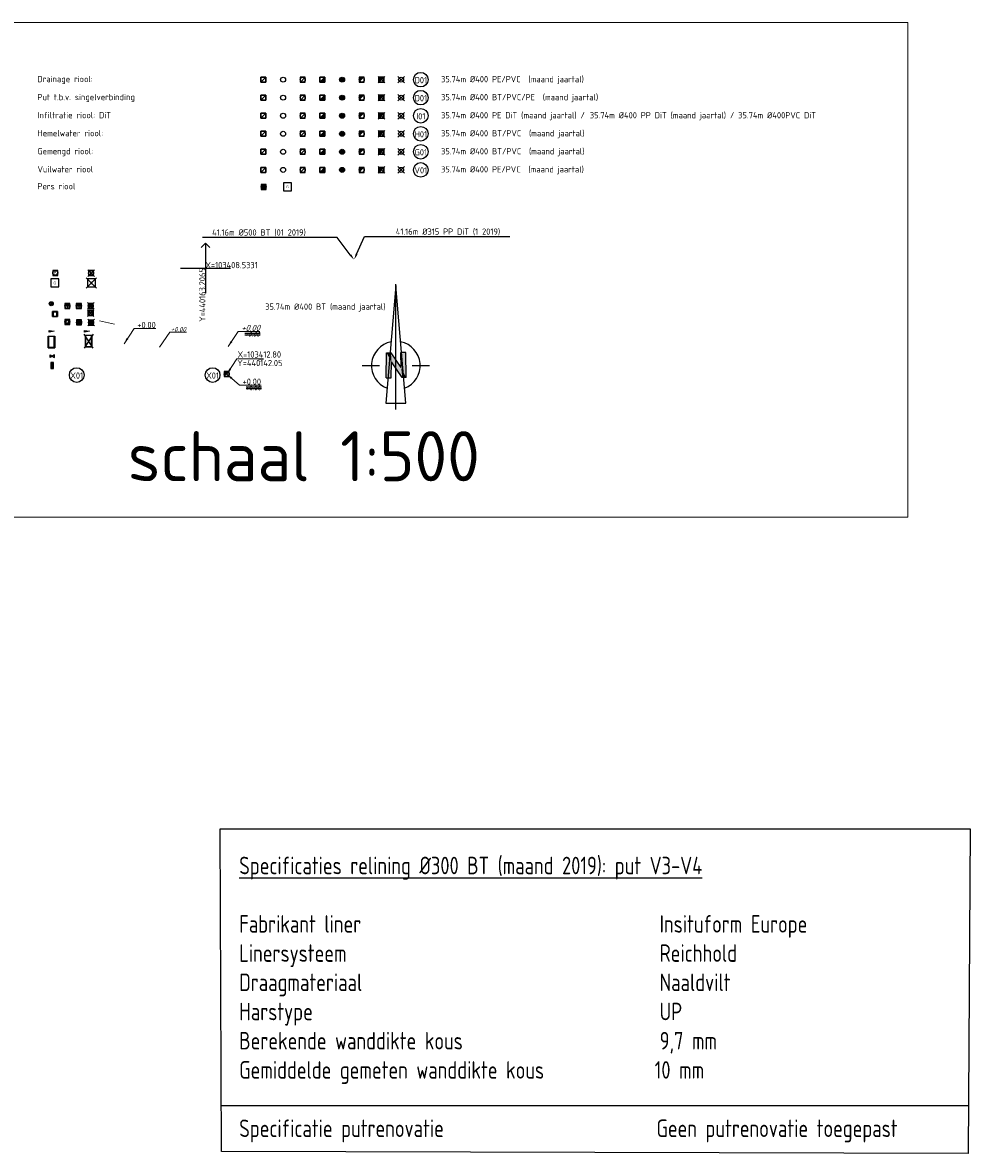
# Model space of a CAD drawing. Header units: metres. Extents: x 101873 to 106291, y 438349 to 441550.
# Tile 2 of 4: x 103372 to 103563, y 439986 to 440212. Entities that reach past the tile are written whole.
import ezdxf
from ezdxf import colors
from ezdxf.entities.mleader import LeaderData, LeaderLine
from ezdxf.enums import TextEntityAlignment as Align
from ezdxf.math import Vec2, Vec3

# ---------------------------------------------------------------- set-up
doc = ezdxf.new("R2010")
doc.units = ezdxf.units.M
for name, color, linetype, lineweight in [('N-RI-DETAILS', 7, 'Continuous', 25), ('R-OI-GEMAAL', 7, 'Continuous', 25), ('R-OI-RI-AFSLUITER-S', 7, 'Continuous', 25), ('R-OI-RI-AFSTOPPING-S', 7, 'Continuous', 25), ('R-OI-RI-BOB-S', 7, 'Continuous', 25), ('R-OI-RI-DRAINAGE _RIOOLPUT-S', 90, 'Continuous', 25), ('R-OI-RI-GEMAAL_RIOOLPUT-S', 30, 'Continuous', 25), ('R-OI-RI-GWA_RIOOLPUT-S', 30, 'Continuous', 25), ('R-OI-RI-HWA_RIOOLPUT-S', 150, 'Continuous', 25), ('R-OI-RI-ITR_RIOOLPUT-S', 50, 'Continuous', 25), ('R-OI-RI-POMPPUT', 7, 'Continuous', 25), ('R-OI-RI-PUTCOORDINAAT-S', 7, 'Continuous', 25), ('R-OI-RI-PUTNUMMER-S', 7, 'Continuous', 25), ('R-OI-RI-STROOMRICHTING-S', 7, 'Continuous', 25), ('R-OI-RI-SWA_RIOOLPUT-S', 130, 'Continuous', 25), ('R-OI-RI-T25', 7, 'Continuous', 25), ('R-OI-RI-UITSTROOMBAK-S', 130, 'Continuous', 25), ('R-OI-RI-VWA_RIOOLPUT-S', 20, 'Continuous', 25), ('V-OI-RI-GEMAAL_RIOOLPUT-S', 30, 'Continuous', 25), ('V-OI-RI-GWA_RIOOLPUT-S', 30, 'Continuous', 25), ('V-OI-RI-HWA_RIOOLPUT-S', 150, 'Continuous', 25), ('V-OI-RI-UITSTROOMBAK-S', 130, 'Continuous', 25), ('V-OI-RI-VWA_RIOOLPUT-S', 20, 'Continuous', 25), ('X-XX-AL-DETAIL1-G', 7, 'Continuous', 18), ('X-XX-AL-NOORDPIJL-S', 7, 'Continuous', 25), ('X-XX-AL-ORIENTATIE-S', 7, 'Continuous', 25), ('X-XX-AL-TEKENBLAD_VIEWPORT-G', 7, 'Continuous', 18)]:
    doc.layers.add(name, color=color, linetype=linetype, lineweight=lineweight)
doc.styles.add('arial', font='arial.ttf', dxfattribs={"width": 0.8})
doc.styles.add('NLCS-ISO', font='NLCS-ISO.ttf')
doc.dimstyles.new('GW_NLCS', dxfattribs={"dimscale": 0.5, "dimtxt": 2.5, "dimasz": 2.83, "dimexe": 2, "dimexo": 0.2, "dimgap": 1, "dimtad": 1, "dimzin": 0, "dimtxsty": 'NLCS-ISO', "dimblk": 'OBLIQUE', "dimcen": 0, "dimdle": 2, "dimclrt": 7, "dimadec": 0, "dimazin": 0, "dimtfac": 1, "dimtofl": 0, "dimtmove": 0, "dimatfit": 3, "dimfxl": 1, "dimfxlon": 1, "dimtfill": 1, "dimtfillclr": 253, "dimtzin": 0, "dimlwd": 18, "dimarcsym": 0})

# ---------------------------------------------------------------- blocks, each defined once
blk = doc.blocks.new('SRI-STROOMRICHTING-SO')
at = {"ltscale": 0.1}
blk.add_hatch(color=256, dxfattribs=at).paths.add_polyline_path([(0.5, 0), (-0.5, -0.17), (-0.5, 0.17)])
blk.add_lwpolyline([(0.5, 0), (-0.5, -0.17), (-0.5, 0.17)], close=True, dxfattribs=at)
blk = doc.blocks.new('SRI-UITSTROOMBAK-SO')
for p, q in [((-0.65, 2.31), (0.65, 2.31)), ((-0.65, 0), (-0.65, 2.31)), ((-0.55, 0.1), (-0.55, 2.31)), ((0.55, 0.1), (0.55, 2.31)), ((0.65, 0), (0.65, 2.31)), ((-0.65, 0), (0.65, 0)), ((-0.55, 0.1), (0.55, 0.1))]:
    blk.add_line(p, q)
blk.add_lwpolyline([(-0.65, 2.31), (0.65, 2.31), (0.65, 0), (-0.65, 0)], close=True)
blk = doc.blocks.new('V-SRI-STROOMRICHTING-SO')
at = {"ltscale": 0.1}
blk.add_hatch(color=256, dxfattribs=at).paths.add_polyline_path([(0.5, 0), (-0.5, -0.17), (-0.5, 0.17)])
blk.add_lwpolyline([(0.5, 0), (-0.5, -0.17), (-0.5, 0.17)], close=True, dxfattribs=at)
blk = doc.blocks.new('V-SRI-UITSTROOMBAK-SO')
for p, q in [((-0.65, 2.31), (0.65, 2.31)), ((-0.65, 0), (-0.65, 2.31)), ((-0.55, 0.1), (-0.55, 2.31)), ((0.55, 0.1), (0.55, 2.31)), ((0.65, 0), (0.65, 2.31)), ((-0.65, 0), (0.65, 0)), ((-0.55, 0.1), (0.55, 0.1))]:
    blk.add_line(p, q)
for points in [[(0.9, 2.56), (-0.9, -0.25)], [(0.9, -0.25), (-0.9, 2.56)]]:
    blk.add_lwpolyline(points)
blk.add_lwpolyline([(-0.65, 2.31), (0.65, 2.31), (0.65, 0), (-0.65, 0)], close=True)
blk = doc.blocks.new('SRI-PUTNUMMER')
blk.add_circle((0, 0), 1.46)
at = {"ltscale": 0.1, "style": 'NLCS-ISO'}
blk.add_attdef('PUTNR', text='', height=1.25, dxfattribs=at).set_placement((0, -1.1), align=Align.BOTTOM_CENTER)
blk = doc.blocks.new('_Oblique')
at = {"lineweight": -2}
blk.add_line((-0.5, -0.5), (0.5, 0.5), dxfattribs=at)
blk = doc.blocks.new('SRI-AFSLUITER-SO')
for p, q in [((0.46, 0.27), (-0.46, -0.27)), ((-0.46, 0.27), (0.46, -0.27)), ((0.46, -0.27), (0.46, 0.27))]:
    blk.add_line(p, q)
at = {"ltscale": 0.1}
blk.add_line((-0.46, -0.27), (-0.46, 0.27), dxfattribs=at)
blk = doc.blocks.new('SRI-AFSTOPPING')
blk.add_hatch(color=256).paths.add_polyline_path([(-0.27, -0.61), (0.27, -0.61), (0.27, 0.61), (-0.27, 0.61)])
at = {"flags": 128}
blk.add_lwpolyline([(0.27, -0.61), (0.27, 0.61), (-0.27, 0.61), (-0.27, -0.61)], close=True, dxfattribs=at)
blk = doc.blocks.new('*U71')
for p, q in [((0, 5), (-0.88, 4.12)), ((0, 5), (0, -5)), ((0, 5), (0.88, 4.12)), ((-5, 0), (5, 0))]:
    blk.add_line(p, q)
blk.add_point((0, 0))
at = {"style": 'NLCS-ISO'}
blk.add_attdef('X-COORDINAAT', (0, 0), '', height=1.25, dxfattribs=at)
blk.add_attdef('Y-COORDINAAT', text='', height=1.25, rotation=90, dxfattribs=at).set_placement((0, 0), align=Align.RIGHT)
blk = doc.blocks.new('NOORD')
at = {"layer": 'X-XX-AL-NOORDPIJL-S'}
for p, q in [((84873.27, 431758.97), (84873.27, 431783.97)), ((84873.27, 431783.74), (84871.27, 431760.22)), ((84875.27, 431760.22), (84873.27, 431783.74)), ((84871.34, 431765.3), (84871.41, 431770.28)), ((84871.41, 431770.28), (84872.31, 431770.3)), ((84874.33, 431767.36), (84872.31, 431770.3)), ((84875.25, 431770.34), (84874.28, 431770.32)), ((84874.33, 431767.36), (84874.28, 431770.32)), ((84875.23, 431770.34), (84875.25, 431770.32)), ((84875.34, 431765.32), (84875.25, 431770.34)), ((84872.34, 431765.3), (84872.38, 431768.48)), ((84874.56, 431765.32), (84872.38, 431768.48)), ((84866.52, 431767.72), (84870.02, 431767.72)), ((84873.27, 431767.72), (84873.27, 431767.72)), ((84876.52, 431767.72), (84880.02, 431767.72)), ((84871.34, 431765.3), (84872.34, 431765.3)), ((84875.34, 431765.32), (84874.56, 431765.32)), ((84871.27, 431760.22), (84875.27, 431760.22))]:
    blk.add_line(p, q, dxfattribs=at)
for start, end in [(101.3816, 248.8982), (291.1019, 78.6182)]:
    blk.add_arc((84873.27, 431767.72), 4.85, start, end, dxfattribs=at)
for points in [[(84871.34, 431765.3), (84871.41, 431770.28), (84872.34, 431765.3), (84872.38, 431768.48)], [(84872.38, 431768.48), (84872.31, 431770.3), (84871.41, 431770.28)], [(84874.33, 431767.36), (84872.31, 431770.3), (84874.56, 431765.32), (84872.38, 431768.48)], [(84875.25, 431770.34), (84875.34, 431765.32), (84874.28, 431770.32), (84874.33, 431767.36)], [(84875.34, 431765.32), (84874.56, 431765.32), (84874.33, 431767.36)]]:
    blk.add_solid(points, dxfattribs=at)
blk = doc.blocks.new('N-SRI-PUT_BETON-SO')
blk.add_hatch(color=256).paths.add_polyline_path([(0.35, 0.35, 0.664858), (-0.5, 0), (-0.5, 0, 0.196534), (-0.35, -0.35)])
at = {"lineweight": -3, "flags": 128}
blk.add_lwpolyline([(0.5, -0.5), (0.5, 0.5), (-0.5, 0.5), (-0.5, -0.5)], close=True, dxfattribs=at)
at = {"lineweight": -3}
blk.add_circle((0, 0), 0.5, dxfattribs=at)
blk = doc.blocks.new('N-SRI-PUT_KUNSTSTOF-SO')
h = blk.add_hatch(color=256)
h.dxf.hatch_style = 1
edge = h.paths.add_edge_path()
edge.add_arc((0, 0), 0.5, 0, 360)
at = {"lineweight": -3}
blk.add_circle((0, 0), 0.5, dxfattribs=at)
blk = doc.blocks.new('N-SRI-PUT_METSELWERK-SO')
h = blk.add_hatch(color=256)
h.dxf.hatch_style = 1
h.paths.add_polyline_path([(-0.5, -0.5), (0.5, -0.5), (0.5, 0.5)])
blk.add_line((-0.5, -0.5), (0.5, 0.5))
at = {"flags": 128}
blk.add_lwpolyline([(-0.5, 0.5), (0.5, 0.5), (0.5, -0.5), (-0.5, -0.5)], close=True, dxfattribs=at)
at = {"lineweight": -3, "flags": 128}
blk.add_lwpolyline([(0.5, -0.5), (0.5, 0.5), (-0.5, 0.5), (-0.5, -0.5)], close=True, dxfattribs=at)
blk = doc.blocks.new('B-SRI-PUT_BETON-SO')
blk.add_line((-0.35, -0.35), (0.35, 0.35))
at = {"lineweight": -3, "flags": 128}
blk.add_lwpolyline([(0.5, -0.5), (0.5, 0.5), (-0.5, 0.5), (-0.5, -0.5)], close=True, dxfattribs=at)
at = {"lineweight": -3}
blk.add_circle((0, 0), 0.5, dxfattribs=at)
blk = doc.blocks.new('B-SRI-PUT_KUNSTSTOF-SO')
at = {"lineweight": -3}
blk.add_circle((0, 0), 0.5, dxfattribs=at)
blk = doc.blocks.new('B-SRI-PUT_METSELWERK-SO')
blk.add_line((-0.5, -0.5), (0.5, 0.5))
at = {"flags": 128}
blk.add_lwpolyline([(-0.5, 0.5), (0.5, 0.5), (0.5, -0.5), (-0.5, -0.5)], close=True, dxfattribs=at)
at = {"lineweight": -3, "flags": 128}
blk.add_lwpolyline([(0.5, -0.5), (0.5, 0.5), (-0.5, 0.5), (-0.5, -0.5)], close=True, dxfattribs=at)
blk = doc.blocks.new('Reline')
at = {"layer": 'N-RI-DETAILS', "ltscale": 0.5}
blk.add_lwpolyline([(101674.09, 445006.99), (101823.92, 445006.99), (101823.56, 444942.15), (101674.38, 444942.51)], close=True, dxfattribs=at)
blk = doc.blocks.new('relining')
blk.add_line((101823.61, 444951.62), (101674.34, 444951.62))
blk.add_blockref('Reline', (0, 0))
at = {"insert": (101677.91, 445001.42), "char_height": 3.5, "width": 183.4358, "attachment_point": 1, "style": 'arial'}
blk.add_mtext('{\\fNLCS-ISO|b0|i0|c0|p34;\\L\\C256;Specificaties relining %%C300 BT (maand 2019): put V3-V4\\P\\l\\PFabrikant liner^I^I^I^I^IInsituform Europe\\PLinersysteem^I^I^I^I^IReichhold\\PDraagmateriaal^I^I^I^I^INaaldvilt\\PHarstype^I^I^I^I^IUP\\PBerekende wanddikte kous^I         ^I9,7 mm\\PGemiddelde gemeten wanddikte kous             10 mm \\P\\PSpecificatie putrenovatie                         Geen putrenovatie toegepast}', dxfattribs=at)
blk = doc.blocks.new('V-SRI-PUT_BETON-SO')
blk.add_hatch(color=256).paths.add_polyline_path([(0.35, 0.35, 0.664858), (-0.5, 0), (-0.5, 0, 0.196534), (-0.35, -0.35)])
at = {"ltscale": 0.1, "flags": 128}
for points in [[(-0.66, 0.66), (0.66, -0.66)], [(0.66, 0.66), (-0.66, -0.66)]]:
    blk.add_lwpolyline(points, dxfattribs=at)
at = {"flags": 128}
blk.add_lwpolyline([(-0.5, 0.5), (0.5, 0.5), (0.5, -0.5), (-0.5, -0.5)], close=True, dxfattribs=at)
at = {"lineweight": -3, "flags": 128}
blk.add_lwpolyline([(0.5, -0.5), (0.5, 0.5), (-0.5, 0.5), (-0.5, -0.5)], close=True, dxfattribs=at)
at = {"lineweight": -3}
blk.add_circle((0, 0), 0.5, dxfattribs=at)
blk = doc.blocks.new('V-SRI-PUT_KUNSTSTOF-SO')
at = {"ltscale": 0.1, "flags": 128}
for points in [[(-0.66, 0.66), (0.66, -0.66)], [(0.66, 0.66), (-0.66, -0.66)]]:
    blk.add_lwpolyline(points, dxfattribs=at)
at = {"lineweight": -3}
blk.add_circle((0, 0), 0.5, dxfattribs=at)
blk = doc.blocks.new('SRI-GEMAAL-SO')
at = {"lineweight": -3}
blk.add_lwpolyline([(-0.8, -0.8), (0.8, -0.8), (0.8, 0.8), (-0.8, 0.8)], close=True, dxfattribs=at)
at = {"ltscale": 0.1, "style": 'NLCS-ISO'}
blk.add_text('G', height=0.5, dxfattribs=at).set_placement((-0.03, 0), align=Align.MIDDLE_CENTER)
blk = doc.blocks.new('V-SRI-GEMAAL-SO')
for p, q in [((-1.05, -1.05), (1.05, 1.05)), ((-1.05, 1.05), (1.05, -1.05))]:
    blk.add_line(p, q)
at = {"lineweight": -3}
blk.add_lwpolyline([(-0.8, -0.8), (0.8, -0.8), (0.8, 0.8), (-0.8, 0.8)], close=True, dxfattribs=at)
at = {"ltscale": 0.1, "style": 'NLCS-ISO'}
blk.add_text('G', height=0.5, dxfattribs=at).set_placement((-0.03, 0), align=Align.MIDDLE_CENTER)
blk = doc.blocks.new('SRI-PUT_BLINDEPUT-SO')
at = {"lineweight": -3, "flags": 128}
blk.add_lwpolyline([(-0.5, -0.5), (0.5, -0.5), (0.5, 0.5), (-0.5, 0.5)], close=True, dxfattribs=at)
at = {"lineweight": -3, "ltscale": 0.4}
blk.add_circle((0, 0), 0.5, dxfattribs=at)
at = {"ltscale": 0.1, "style": 'NLCS-ISO'}
blk.add_text('B', height=0.625, dxfattribs=at).set_placement((0, 0), align=Align.MIDDLE_CENTER)
blk = doc.blocks.new('V-SRI-PUT_BLINDEPUT-SO')
at = {"ltscale": 0.1, "flags": 128}
for points in [[(-0.66, 0.66), (0.66, -0.66)], [(0.66, 0.66), (-0.66, -0.66)]]:
    blk.add_lwpolyline(points, dxfattribs=at)
at = {"lineweight": -3, "flags": 128}
blk.add_lwpolyline([(-0.5, -0.5), (0.5, -0.5), (0.5, 0.5), (-0.5, 0.5)], close=True, dxfattribs=at)
at = {"lineweight": -3, "ltscale": 0.4}
blk.add_circle((0, 0), 0.5, dxfattribs=at)
at = {"ltscale": 0.1, "style": 'NLCS-ISO'}
blk.add_text('B', height=0.625, dxfattribs=at).set_placement((0, 0), align=Align.MIDDLE_CENTER)
blk = doc.blocks.new('B-SRI-PUT_OVERSTORT-SO')
at = {"ltscale": 0.1}
for p, q in [((0, 0.5), (-0.5, 0)), ((0.5, 0), (-0.5, 0)), ((0, 0.5), (0, -0.5)), ((0, 0.5), (0.5, 0))]:
    blk.add_line(p, q, dxfattribs=at)
at = {"lineweight": -3, "flags": 128}
blk.add_lwpolyline([(-0.5, -0.5), (0.5, -0.5), (0.5, 0.5), (-0.5, 0.5)], close=True, dxfattribs=at)
at = {"ltscale": 0.1, "flags": 128}
blk.add_lwpolyline([(0, 0.5), (-0.5, 0), (0.5, 0)], close=True, dxfattribs=at)
at = {"lineweight": -3, "ltscale": 0.25}
blk.add_circle((0, 0), 0.5, dxfattribs=at)
blk = doc.blocks.new('N-SRI-PUT_OVERSTORT-SO')
at = {"ltscale": 0.1}
blk.add_hatch(color=256, dxfattribs=at).paths.add_polyline_path([(0, 0.5), (-0.5, 0), (0.5, 0)])
for p, q in [((0, 0.5), (-0.5, 0)), ((0.5, 0), (-0.5, 0)), ((0, 0.5), (0, -0.5)), ((0, 0.5), (0.5, 0))]:
    blk.add_line(p, q, dxfattribs=at)
at = {"lineweight": -3, "flags": 128}
blk.add_lwpolyline([(-0.5, -0.5), (0.5, -0.5), (0.5, 0.5), (-0.5, 0.5)], close=True, dxfattribs=at)
at = {"ltscale": 0.1, "flags": 128}
blk.add_lwpolyline([(0, 0.5), (-0.5, 0), (0.5, 0)], close=True, dxfattribs=at)
at = {"lineweight": -3, "ltscale": 0.25}
blk.add_circle((0, 0), 0.5, dxfattribs=at)
blk = doc.blocks.new('V-SRI-PUT_OVERSTORT-SO')
at = {"ltscale": 0.1}
blk.add_hatch(color=256, dxfattribs=at).paths.add_polyline_path([(0, 0.5), (-0.5, 0), (0.5, 0)])
for p, q in [((0, 0.5), (-0.5, 0)), ((0.5, 0), (-0.5, 0)), ((0, 0.5), (0, -0.5)), ((0, 0.5), (0.5, 0))]:
    blk.add_line(p, q, dxfattribs=at)
at = {"ltscale": 0.1, "flags": 128}
for points in [[(-0.66, 0.66), (0.66, -0.66)], [(0.66, 0.66), (-0.66, -0.66)]]:
    blk.add_lwpolyline(points, dxfattribs=at)
at = {"lineweight": -3, "flags": 128}
blk.add_lwpolyline([(-0.5, -0.5), (0.5, -0.5), (0.5, 0.5), (-0.5, 0.5)], close=True, dxfattribs=at)
at = {"ltscale": 0.1, "flags": 128}
blk.add_lwpolyline([(0, 0.5), (-0.5, 0), (0.5, 0)], close=True, dxfattribs=at)
at = {"lineweight": -3, "ltscale": 0.25}
blk.add_circle((0, 0), 0.5, dxfattribs=at)
blk = doc.blocks.new('SRI-PUT_PERS-SO')
at = {"flags": 128}
blk.add_lwpolyline([(-0.5, 0.5), (0.5, 0.5), (0.5, -0.5), (-0.5, -0.5)], close=True, dxfattribs=at)
at = {"lineweight": -3, "flags": 128}
for points in [[(0.5, -0.5), (0.5, 0.5), (-0.5, 0.5), (-0.5, -0.5)], [(0.37, -0.38), (0.37, 0.37), (-0.38, 0.37), (-0.38, -0.38)]]:
    blk.add_lwpolyline(points, close=True, dxfattribs=at)
blk = doc.blocks.new('V-SRI-PUT_PERS-SO')
at = {"ltscale": 0.1, "flags": 128}
for points in [[(-0.66, 0.66), (0.66, -0.66)], [(0.66, 0.66), (-0.66, -0.66)]]:
    blk.add_lwpolyline(points, dxfattribs=at)
at = {"flags": 128}
blk.add_lwpolyline([(-0.5, 0.5), (0.5, 0.5), (0.5, -0.5), (-0.5, -0.5)], close=True, dxfattribs=at)
at = {"lineweight": -3, "flags": 128}
for points in [[(0.5, -0.5), (0.5, 0.5), (-0.5, 0.5), (-0.5, -0.5)], [(0.37, -0.38), (0.37, 0.37), (-0.38, 0.37), (-0.38, -0.38)]]:
    blk.add_lwpolyline(points, close=True, dxfattribs=at)
blk = doc.blocks.new('N-SRI-PUT_POMPPUT-SO')
at = {"ltscale": 0.1}
blk.add_hatch(color=256, dxfattribs=at).paths.add_polyline_path([(-0.44, -0.25), (0, 0.5), (0.44, -0.25)])
at = {"lineweight": -3, "flags": 128}
blk.add_lwpolyline([(-0.5, -0.5), (0.5, -0.5), (0.5, 0.5), (-0.5, 0.5)], close=True, dxfattribs=at)
at = {"ltscale": 0.1, "flags": 128}
blk.add_lwpolyline([(-0.44, -0.25), (0, 0.5), (0.44, -0.25)], close=True, dxfattribs=at)
at = {"lineweight": -3}
blk.add_circle((0, 0), 0.5, dxfattribs=at)
blk = doc.blocks.new('B-SRI-PUT_POMPPUT-SO')
at = {"lineweight": -3, "flags": 128}
blk.add_lwpolyline([(-0.5, -0.5), (0.5, -0.5), (0.5, 0.5), (-0.5, 0.5)], close=True, dxfattribs=at)
at = {"ltscale": 0.1, "flags": 128}
blk.add_lwpolyline([(-0.44, -0.25), (0, 0.5), (0.44, -0.25)], close=True, dxfattribs=at)
at = {"lineweight": -3}
blk.add_circle((0, 0), 0.5, dxfattribs=at)
blk = doc.blocks.new('V-SRI-PUT_POMPPUT-SO')
at = {"ltscale": 0.1}
blk.add_hatch(color=256, dxfattribs=at).paths.add_polyline_path([(-0.44, -0.25), (0, 0.5), (0.44, -0.25)])
at = {"ltscale": 0.1, "flags": 128}
for points in [[(-0.66, 0.66), (0.66, -0.66)], [(0.66, 0.66), (-0.66, -0.66)]]:
    blk.add_lwpolyline(points, dxfattribs=at)
at = {"lineweight": -3, "flags": 128}
blk.add_lwpolyline([(-0.5, -0.5), (0.5, -0.5), (0.5, 0.5), (-0.5, 0.5)], close=True, dxfattribs=at)
at = {"ltscale": 0.1, "flags": 128}
blk.add_lwpolyline([(-0.44, -0.25), (0, 0.5), (0.44, -0.25)], close=True, dxfattribs=at)
at = {"lineweight": -3}
blk.add_circle((0, 0), 0.5, dxfattribs=at)
blk = doc.blocks.new('SRI-DRAIN_PUT_DOORSPUIT-SO')
at = {"lineweight": -3}
blk.add_hatch(color=256, dxfattribs=at).paths.add_polyline_path([(0.3, 0, 0.267949), (0.15, 0.26), (-0.15, -0.26, 0.57735)])
blk.add_line((-0.15, -0.26), (0.15, 0.26), dxfattribs=at)
for radius in [0.4, 0.3]:
    blk.add_circle((0, 0), radius, dxfattribs=at)
blk = doc.blocks.new('*U41')
at = {"style": 'NLCS-ISO', "oblique": 19}
blk.add_attdef('BOB', text='', height=0.9, dxfattribs=at).set_placement((5.27, 3.15), align=Align.RIGHT)
at = {"annotation_type": 0, "has_hookline": 1, "hookline_direction": 0}
blk.add_leader([(0, 0), (2.03, 3.03), (5.41, 3.03)], dimstyle='GW_NLCS', override={"dimscale": 1, "dimtxt": 5, "dimasz": 0.9, "dimgap": 1, "dimtad": 0}, dxfattribs=at)
blk = doc.blocks.new('*U36')
at = {"style": 'NLCS-ISO'}
blk.add_attdef('BOB', text='', height=1.25, dxfattribs=at).set_placement((6.33, 3.11), align=Align.RIGHT)
at = {"annotation_type": 0, "has_hookline": 1, "hookline_direction": 0}
blk.add_leader([(0, 0), (2.03, 3.03), (6.33, 3.03)], dimstyle='GW_NLCS', override={"dimscale": 1, "dimtxt": 5, "dimasz": 1.25, "dimgap": 1, "dimtad": 0}, dxfattribs=at)
blk = doc.blocks.new('*U65')
at = {"flags": 128}
for points in [[(6.9, -2.61), (3.85, -2.61)], [(6.9, -2.93), (3.85, -2.93)]]:
    blk.add_lwpolyline(points, dxfattribs=at)
at = {"style": 'NLCS-ISO'}
blk.add_attdef('BOBAANLEGPEIL', text='', height=1.25, dxfattribs=at).set_placement((6.84, -2.13), align=Align.RIGHT)
blk.add_attdef('BOBONTWERPPEIL', text='', height=0.9, dxfattribs=at).set_placement((6.85, -2.33), align=Align.TOP_RIGHT)
at = {"annotation_type": 0, "has_hookline": 1, "hookline_direction": 0}
blk.add_leader([(0, 0), (2.54, -2.22), (6.85, -2.22)], dimstyle='GW_NLCS', override={"dimscale": 1, "dimtxt": 5, "dimasz": 1.25, "dimgap": 1, "dimtad": 0}, dxfattribs=at)
blk = doc.blocks.new('SRI-PUT_COORDINAAT_REV')
at = {"flags": 128}
blk.add_lwpolyline([(6.33, 3.03), (7.33, 3.03)], dxfattribs=at)
blk.add_point((0, 0))
at = {"style": 'NLCS-ISO', "flags": 8}
for tag, p in [('X=', (2.16, 3.3)), ('Y=', (2.1, 1.6))]:
    blk.add_attdef(tag, p, '', height=1.8, dxfattribs=at)
at = {"annotation_type": 0, "has_hookline": 1, "hookline_direction": 0}
blk.add_leader([(0, 0), (2.03, 3.03), (6.33, 3.03)], dimstyle='GW_NLCS', override={"dimscale": 1, "dimtxt": 5, "dimasz": 1.25, "dimgap": 1, "dimtad": 0}, dxfattribs=at)
blk = doc.blocks.new('*U77')
at = {"flags": 128}
for points in [[(6.38, 2.64), (3.34, 2.64)], [(6.38, 2.32), (3.34, 2.32)]]:
    blk.add_lwpolyline(points, dxfattribs=at)
at = {"style": 'NLCS-ISO', "oblique": 19}
blk.add_attdef('BOBAANLEGPEIL', text='', height=1.25, dxfattribs=at).set_placement((6.33, 3.11), align=Align.RIGHT)
blk.add_attdef('BOBONTWERPPEIL', text='', height=0.9, dxfattribs=at).set_placement((6.33, 2.91), align=Align.TOP_RIGHT)
at = {"annotation_type": 0, "has_hookline": 1, "hookline_direction": 0}
blk.add_leader([(0, 0), (2.03, 3.03), (6.33, 3.03)], dimstyle='GW_NLCS', override={"dimscale": 1, "dimtxt": 5, "dimasz": 1.25, "dimgap": 1, "dimtad": 0}, dxfattribs=at)

msp = doc.modelspace()

# ---------------------------------------------------------------- linework, layer by layer
at = {"layer": 'X-XX-AL-DETAIL1-G'}
msp.add_line((103390.38, 440152.06), (103387.36, 440152.7), dxfattribs=at)
at = {"layer": 'X-XX-AL-TEKENBLAD_VIEWPORT-G'}
msp.add_lwpolyline([(103289.67, 440212.28), (103548.85, 440212.28), (103548.85, 440113.48), (103289.67, 440113.48)], close=True, dxfattribs=at)

# ---------------------------------------------------------------- block references
msp.add_blockref('relining', (1737.37, -4955.8))
at = {"layer": 'R-OI-GEMAAL'}
msp.add_blockref('SRI-GEMAAL-SO', (103424.92, 440179.46), dxfattribs=at)
at = {"layer": 'R-OI-RI-AFSLUITER-S'}
msp.add_blockref('SRI-AFSLUITER-SO', (103377.93, 440145.64), dxfattribs=at)
at = {"layer": 'R-OI-RI-AFSTOPPING-S'}
msp.add_blockref('SRI-AFSTOPPING', (103377.92, 440143.76), dxfattribs=at)
at = {"layer": 'R-OI-RI-BOB-S'}
for name, p, values in [('*U36', (103392.27, 440148.13), {'BOB': '+0.00'}), ('*U41', (103399.35, 440147.41), {'BOB': '+0.00'}), ('*U77', (103413.05, 440147.54), {'BOBAANLEGPEIL': '+0.00', 'BOBONTWERPPEIL': '+0.00'}), ('*U65', (103412.8, 440142.05), {'BOBAANLEGPEIL': '+0.00', 'BOBONTWERPPEIL': '+0.00'})]:
    msp.add_blockref(name, p, dxfattribs=at).add_auto_attribs(values)
at = {"layer": 'R-OI-RI-DRAINAGE _RIOOLPUT-S'}
for name, p in [('B-SRI-PUT_METSELWERK-SO', (103420.11, 440200.88)), ('B-SRI-PUT_KUNSTSTOF-SO', (103424.04, 440200.88)), ('B-SRI-PUT_BETON-SO', (103427.97, 440200.88)), ('N-SRI-PUT_METSELWERK-SO', (103431.9, 440200.88)), ('N-SRI-PUT_KUNSTSTOF-SO', (103435.83, 440200.88)), ('N-SRI-PUT_BETON-SO', (103439.77, 440200.88)), ('V-SRI-PUT_BETON-SO', (103443.7, 440200.88)), ('V-SRI-PUT_KUNSTSTOF-SO', (103447.63, 440200.88)), ('SRI-DRAIN_PUT_DOORSPUIT-SO', (103377.72, 440156.12))]:
    msp.add_blockref(name, p, dxfattribs=at)
at = {"layer": 'R-OI-RI-GEMAAL_RIOOLPUT-S'}
msp.add_blockref('SRI-GEMAAL-SO', (103378.44, 440160.26), dxfattribs=at)
at = {"layer": 'R-OI-RI-GWA_RIOOLPUT-S'}
for name, p in [('B-SRI-PUT_METSELWERK-SO', (103420.11, 440186.47)), ('B-SRI-PUT_KUNSTSTOF-SO', (103424.04, 440186.47)), ('B-SRI-PUT_BETON-SO', (103427.97, 440186.47)), ('N-SRI-PUT_METSELWERK-SO', (103431.9, 440186.47)), ('N-SRI-PUT_KUNSTSTOF-SO', (103435.83, 440186.47)), ('N-SRI-PUT_BETON-SO', (103439.77, 440186.47)), ('SRI-PUT_BLINDEPUT-SO', (103378.51, 440162.28)), ('V-SRI-PUT_BLINDEPUT-SO', (103385.69, 440162.24)), ('B-SRI-PUT_OVERSTORT-SO', (103380.95, 440155.67)), ('N-SRI-PUT_OVERSTORT-SO', (103383.23, 440155.67)), ('V-SRI-PUT_PERS-SO', (103385.6, 440154.24)), ('V-SRI-PUT_OVERSTORT-SO', (103385.61, 440155.67)), ('SRI-PUT_PERS-SO', (103378.47, 440154.03)), ('B-SRI-PUT_POMPPUT-SO', (103380.93, 440152.47)), ('V-SRI-PUT_POMPPUT-SO', (103385.68, 440152.35)), ('N-SRI-PUT_BETON-SO', (103412.8, 440142.05))]:
    msp.add_blockref(name, p, dxfattribs=at)
at = {"layer": 'R-OI-RI-HWA_RIOOLPUT-S'}
for name, p in [('B-SRI-PUT_METSELWERK-SO', (103420.11, 440190.07)), ('B-SRI-PUT_KUNSTSTOF-SO', (103424.04, 440190.07)), ('B-SRI-PUT_BETON-SO', (103427.97, 440190.07)), ('N-SRI-PUT_METSELWERK-SO', (103431.9, 440190.07)), ('N-SRI-PUT_KUNSTSTOF-SO', (103435.83, 440190.07)), ('N-SRI-PUT_BETON-SO', (103439.77, 440190.07))]:
    msp.add_blockref(name, p, dxfattribs=at)
at = {"layer": 'R-OI-RI-ITR_RIOOLPUT-S'}
for name, p in [('B-SRI-PUT_METSELWERK-SO', (103420.11, 440193.67)), ('B-SRI-PUT_KUNSTSTOF-SO', (103424.04, 440193.67)), ('B-SRI-PUT_BETON-SO', (103427.97, 440193.67)), ('N-SRI-PUT_METSELWERK-SO', (103431.9, 440193.67)), ('N-SRI-PUT_KUNSTSTOF-SO', (103435.83, 440193.67)), ('N-SRI-PUT_BETON-SO', (103439.77, 440193.67)), ('V-SRI-PUT_BETON-SO', (103443.7, 440193.67)), ('V-SRI-PUT_KUNSTSTOF-SO', (103447.63, 440193.67))]:
    msp.add_blockref(name, p, dxfattribs=at)
at = {"layer": 'R-OI-RI-POMPPUT'}
for p in [(103420.16, 440179.46), (103383.28, 440152.39)]:
    msp.add_blockref('N-SRI-PUT_POMPPUT-SO', p, dxfattribs=at)
at = {"layer": 'R-OI-RI-PUTCOORDINAAT-S'}
ref = msp.add_blockref('SRI-PUT_COORDINAAT_REV', (103412.8, 440142.05), dxfattribs=at)
ref.add_attrib('X=', 'X=103412.80', (103414.96, 440145.35), dxfattribs={"layer": '0', "height": 1.25, "style": 'NLCS-ISO'})
ref.add_attrib('Y=', 'Y=440142.05', (103414.9, 440143.64), dxfattribs={"layer": '0', "height": 1.25, "style": 'NLCS-ISO'})
at = {"layer": 'R-OI-RI-PUTNUMMER-S'}
for p, values in [((103451.56, 440200.88), {'PUTNR': 'D01'}), ((103451.56, 440197.28), {'PUTNR': 'D01'}), ((103451.56, 440193.67), {'PUTNR': 'I01'}), ((103451.56, 440190.07), {'PUTNR': 'H01'}), ((103451.56, 440186.47), {'PUTNR': 'G01'}), ((103451.56, 440182.86), {'PUTNR': 'V01'}), ((103382.81, 440141.86), {'PUTNR': 'X01'}), ((103409.96, 440141.86), {'PUTNR': 'X01'})]:
    msp.add_blockref('SRI-PUTNUMMER', p, dxfattribs=at).add_auto_attribs(values)
at = {"layer": 'R-OI-RI-STROOMRICHTING-S'}
for name, p in [('SRI-STROOMRICHTING-SO', (103377.81, 440150.62)), ('V-SRI-STROOMRICHTING-SO', (103384.89, 440150.6))]:
    msp.add_blockref(name, p, dxfattribs=at)
at = {"layer": 'R-OI-RI-SWA_RIOOLPUT-S'}
for name, p in [('B-SRI-PUT_METSELWERK-SO', (103420.11, 440197.28)), ('B-SRI-PUT_KUNSTSTOF-SO', (103424.04, 440197.28)), ('B-SRI-PUT_BETON-SO', (103427.97, 440197.28)), ('N-SRI-PUT_METSELWERK-SO', (103431.9, 440197.28)), ('N-SRI-PUT_KUNSTSTOF-SO', (103435.83, 440197.28)), ('N-SRI-PUT_BETON-SO', (103439.77, 440197.28)), ('V-SRI-PUT_BETON-SO', (103443.7, 440197.28)), ('V-SRI-PUT_KUNSTSTOF-SO', (103447.63, 440197.28))]:
    msp.add_blockref(name, p, dxfattribs=at)
at = {"layer": 'R-OI-RI-UITSTROOMBAK-S'}
msp.add_blockref('SRI-UITSTROOMBAK-SO', (103377.77, 440147.32), dxfattribs=at)
at = {"layer": 'R-OI-RI-VWA_RIOOLPUT-S'}
for name, p in [('B-SRI-PUT_METSELWERK-SO', (103420.11, 440182.86)), ('B-SRI-PUT_KUNSTSTOF-SO', (103424.04, 440182.86)), ('B-SRI-PUT_BETON-SO', (103427.97, 440182.86)), ('N-SRI-PUT_METSELWERK-SO', (103431.9, 440182.86)), ('N-SRI-PUT_KUNSTSTOF-SO', (103435.83, 440182.86)), ('N-SRI-PUT_BETON-SO', (103439.77, 440182.86))]:
    msp.add_blockref(name, p, dxfattribs=at)
at = {"layer": 'V-OI-RI-GEMAAL_RIOOLPUT-S'}
msp.add_blockref('V-SRI-GEMAAL-SO', (103385.74, 440160.26), dxfattribs=at)
at = {"layer": 'V-OI-RI-GWA_RIOOLPUT-S'}
for name, p in [('V-SRI-PUT_BETON-SO', (103443.7, 440186.47)), ('V-SRI-PUT_KUNSTSTOF-SO', (103447.63, 440186.47))]:
    msp.add_blockref(name, p, dxfattribs=at)
at = {"layer": 'V-OI-RI-HWA_RIOOLPUT-S'}
for name, p in [('V-SRI-PUT_BETON-SO', (103443.7, 440190.07)), ('V-SRI-PUT_KUNSTSTOF-SO', (103447.63, 440190.07))]:
    msp.add_blockref(name, p, dxfattribs=at)
at = {"layer": 'V-OI-RI-UITSTROOMBAK-S'}
msp.add_blockref('V-SRI-UITSTROOMBAK-SO', (103385.18, 440147.5), dxfattribs=at)
at = {"layer": 'V-OI-RI-VWA_RIOOLPUT-S'}
for name, p in [('V-SRI-PUT_BETON-SO', (103443.7, 440182.86)), ('V-SRI-PUT_KUNSTSTOF-SO', (103447.63, 440182.86))]:
    msp.add_blockref(name, p, dxfattribs=at)
at = {"layer": 'X-XX-AL-NOORDPIJL-S'}
msp.add_blockref('NOORD', (18573.3, 8376.02), dxfattribs=at)
at = {"layer": 'X-XX-AL-ORIENTATIE-S'}
msp.add_blockref('*U71', (103408.53, 440163.21), dxfattribs=at).add_auto_attribs({'Y-COORDINAAT': 'Y=440163.2065', 'X-COORDINAAT': 'X=103408.5331'})

# ---------------------------------------------------------------- texts
at = {"layer": 'R-OI-RI-T25', "style": 'NLCS-ISO'}
for s, height, p in [('Drainage riool: ', 1.25, (103374.97, 440200.38)), ('35.74m %%C400 PE/PVC  (maand jaartal)', 1.25, (103455.6, 440200.36)), ('Put t.b.v. singelverbinding', 1.25, (103374.97, 440196.78)), ('35.74m %%C400 BT/PVC/PE  (maand jaartal)', 1.25, (103455.6, 440196.76)), ('Infiltratie riool: DiT ', 1.25, (103374.97, 440193.17)), ('35.74m %%C400 PE DiT (maand jaartal) /', 1.25, (103455.6, 440193.15)), ('35.74m %%C400 PP DiT (maand jaartal) / 35.74m Ø400PVC DiT', 1.25, (103485.33, 440193.15)), ('Hemelwater riool: ', 1.25, (103374.97, 440189.57)), ('35.74m %%C400 BT/PVC  (maand jaartal)', 1.25, (103455.6, 440189.55)), ('Gemengd riool: ', 1.25, (103374.97, 440185.97)), ('35.74m %%C400 BT/PVC  (maand jaartal)', 1.25, (103455.6, 440185.95)), ('Vuilwater riool', 1.25, (103374.97, 440182.36)), ('35.74m %%C400 PE/PVC  (maand jaartal)', 1.25, (103455.6, 440182.34)), ('Pers riool', 1.25, (103374.97, 440178.96)), ('35.74m %%C400 BT (maand jaartal)', 1.25, (103420.46, 440154.91)), ('schaal 1:500', 10, (103393.01, 440120.64))]:
    msp.add_text(s, height=height, dxfattribs=at).set_placement(p)

# ---------------------------------------------------------------- leaders
at = {"layer": 'R-OI-RI-T25'}
ml = msp.add_multileader_mtext('Standard', dxfattribs=at)
ml.set_content('41.16m %%C500 BT (01 2019)', color=256, style='NLCS-ISO')
ml.set_leader_properties()
ml.build(insert=Vec2(0, 0))
ml.multileader.update_dxf_attribs({"text_left_attachment_type": 5, "text_right_attachment_type": 5, "dogleg_length": 0.5, "arrow_head_size": 1.25, "scale": 0.5})
ctx = ml.context
ctx.base_point, ctx.scale, ctx.char_height, ctx.arrow_head_size, ctx.landing_gap_size, ctx.plane_origin = Vec3(103408.7, 440169.35), 0.5, 1.25, 1.25, 1, Vec3(103398.11, 440274.17)
ctx.left_attachment, ctx.right_attachment, ctx.text_align_type = 5, 5, 2
notes = []
notes.append((ctx, [(1, (1, 1, 0), (103434.84, 440169.35), (-1, 0), 5.26, [(0, [(103438.23, 440164.9)], 0, [])])]))
ctx.mtext.insert, ctx.mtext.alignment, ctx.mtext.flow_direction = Vec3(103428.58, 440170.98), 3, 5
ml = msp.add_multileader_mtext('Standard', dxfattribs=at)
ml.set_content('41.16m %%C315 PP DiT (1 2019)', color=256, style='NLCS-ISO')
ml.set_leader_properties()
ml.build(insert=Vec2(0, 0))
ml.multileader.update_dxf_attribs({"text_left_attachment_type": 5, "text_right_attachment_type": 5, "dogleg_length": 0.5, "arrow_head_size": 1.25, "scale": 0.5})
ctx = ml.context
ctx.base_point, ctx.scale, ctx.char_height, ctx.arrow_head_size, ctx.landing_gap_size, ctx.plane_origin = Vec3(103445.56, 440169.53), 0.5, 1.25, 1.25, 1, Vec3(103481.46, 440272.98)
ctx.left_attachment, ctx.right_attachment = 5, 5
notes.append((ctx, [(1, (1, 1, 0), (103440.3, 440169.53), (1, 0), 5.26, [(0, [(103438.23, 440164.9)], 0, [])])]))
ctx.mtext.insert, ctx.mtext.flow_direction = Vec3(103446.56, 440171.15), 5
for ctx, leaders in notes:
    for number, flags, end, landing, length, lines in leaders:
        leader = LeaderData()
        leader.index, (leader.has_last_leader_line, leader.has_dogleg_vector, leader.attachment_direction) = number, flags
        leader.last_leader_point, leader.dogleg_vector, leader.dogleg_length = Vec3(end), Vec3(landing), length
        for number, points, colour, breaks in lines:
            line = LeaderLine()
            line.index, line.vertices, line.color, line.breaks = number, Vec3.list(points), colors.encode_raw_color(colour), breaks
            leader.lines.append(line)
        ctx.leaders.append(leader)

doc.saveas('drawing.dxf')
